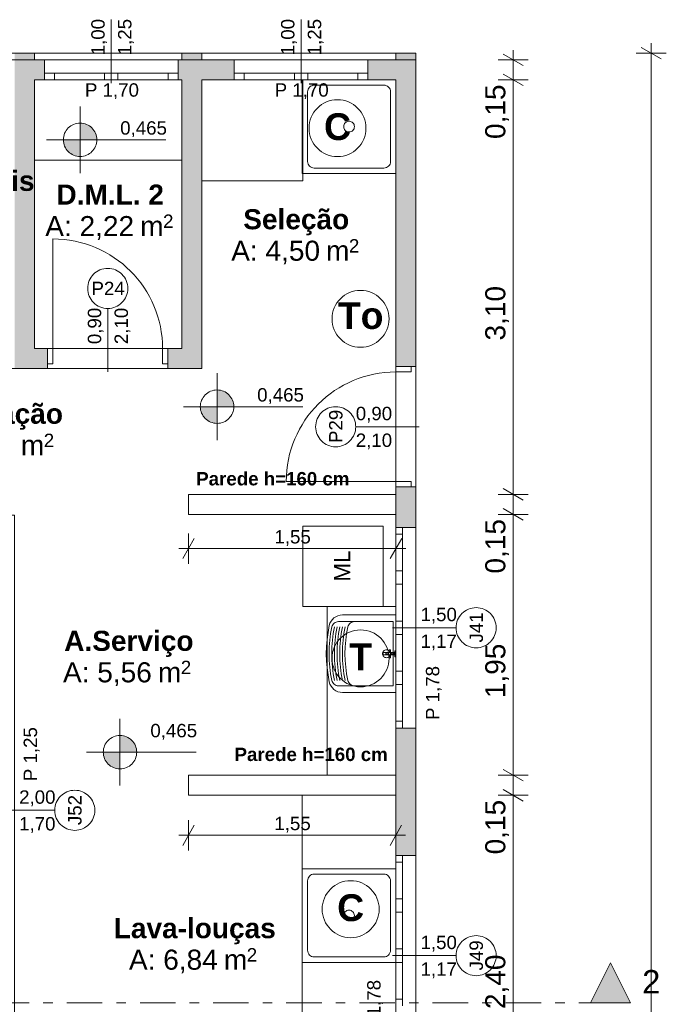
# Model space of a CAD drawing. Header units: millimetres. Extents: x -589 to 841, y -447 to 987.
# Tile 25 of 27: x 524 to 621, y 764 to 911. Entities that reach past the tile are written whole.
import ezdxf
from ezdxf.xclip import XClip

# ---------------------------------------------------------------- set-up
doc = ezdxf.new("R2010")
doc.units = ezdxf.units.MM
doc.header["$MEASUREMENT"] = 0
doc.header["$XCLIPFRAME"] = 0
doc.linetypes.add('Tracejado Duplo', pattern=[10.936111, 5.291667, -2.116667, 1.411111, -2.116667])
doc.linetypes.add('Wipeout_Contour', pattern=[1000, 0, -1000])
for name, color, linetype in [('Anotação - Geral.2D', 7, 'Continuous'), ('Cotas - Geral.2D', 7, 'Continuous'), ('Desenho 2D - Geral.2D', 7, 'Continuous'), ('Interior - Mobiliário .ARQ', 7, 'Continuous'), ('Laje.ARQ', 7, 'Continuous'), ('Marcador - Cortes e Elevações.2D', 7, 'Continuous'), ('Parede.ARQ', 7, 'Continuous'), ('Zonas.ARQ', 7, 'Continuous')]:
    doc.layers.add(name, color=color, linetype=linetype)
doc.styles.add('GENERATED_STYLE_1', font='txt')
doc.styles.add('GENERATED_STYLE_2', font='txt')

# ---------------------------------------------------------------- blocks, each defined once
blk = doc.blocks.new('Desenho_1_1', base_point=(-612.98, 435.63))
at = {"layer": 'Cotas - Geral.2D', "linetype": 'Continuous', "lineweight": 0}
for points in [[(532.86, 893.43), (535.36, 893.43), (535.17, 894.39), (534.63, 895.2), (533.82, 895.74), (532.86, 895.93)], [(532.86, 893.43), (530.36, 893.43), (530.55, 892.48), (531.09, 891.66), (531.9, 891.12), (532.86, 890.93)], [(553.34, 853.51), (555.84, 853.51), (555.64, 854.47), (555.1, 855.28), (554.29, 855.82), (553.34, 856.01)], [(553.34, 853.51), (550.84, 853.51), (551.03, 852.56), (551.57, 851.74), (552.38, 851.2), (553.34, 851.01)], [(538.83, 801.83), (541.33, 801.83), (541.14, 802.79), (540.6, 803.6), (539.79, 804.14), (538.83, 804.33)], [(538.83, 801.83), (536.33, 801.83), (536.52, 800.87), (537.06, 800.06), (537.88, 799.52), (538.83, 799.33)]]:
    blk.add_hatch(color=7, dxfattribs=at).paths.add_polyline_path(points)
at = {"layer": 'Marcador - Cortes e Elevações.2D', "linetype": 'Continuous', "lineweight": 0}
blk.add_hatch(color=7, dxfattribs=at).paths.add_polyline_path([(615.17, 764.35), (612.17, 770.35), (609.17, 764.35)])
at = {"layer": 'Parede.ARQ', "linetype": 'Continuous', "lineweight": 0}
for points in [[(580.08, 905.4), (580.08, 859.51), (583.08, 859.51), (583.08, 906.4)], [(580.08, 905.4), (583.08, 906.4), (580.08, 906.4)], [(523.07, 905.4), (523.07, 862.2), (526.07, 862.2), (526.07, 905.4)], [(527.52, 905.4), (526.07, 905.4), (526.07, 902.4), (527.52, 902.4)], [(548.07, 905.4), (547.52, 905.4), (547.52, 902.4), (548.07, 902.4)], [(548.07, 905.4), (548.07, 862.2), (551.07, 859.2), (551.07, 905.4)], [(555.9, 905.4), (551.07, 905.4), (551.07, 902.4), (555.9, 902.4)], [(580.08, 905.4), (575.9, 905.4), (575.9, 902.4), (580.08, 902.4)], [(523.07, 862.2), (523.07, 859.2), (528, 859.2), (528, 862.2)], [(548.07, 862.2), (546, 862.2), (546, 859.2), (551.07, 859.2)], [(580.08, 835.45), (583.08, 835.45), (583.08, 841.51), (580.08, 841.51)]]:
    blk.add_hatch(color=36, dxfattribs=at).paths.add_polyline_path(points)
at = {"layer": 'Cotas - Geral.2D', "color": 7, "linetype": 'Continuous', "lineweight": 0}
for p, q in [((619.76, 905.53), (616.76, 907.26)), ((618.26, 906.4), (618.26, 907.86)), ((599.1, 904.53), (596.1, 906.26)), ((597.6, 905.4), (597.6, 906.86)), ((620.51, 906.4), (616.01, 906.4)), ((618.26, 458.4), (618.26, 906.4)), ((599.85, 905.4), (595.35, 905.4)), ((597.6, 902.4), (597.6, 905.4)), ((596.1, 903.26), (599.1, 901.53)), ((599.85, 902.4), (595.35, 902.4)), ((597.6, 840.4), (597.6, 902.4)), ((532.86, 888.43), (532.86, 898.43)), ((527.86, 893.43), (545.7, 893.43)), ((553.34, 848.51), (553.34, 858.51)), ((548.34, 853.51), (566.17, 853.51)), ((596.1, 841.26), (599.1, 839.53)), ((599.85, 840.4), (595.35, 840.4)), ((597.6, 837.4), (597.6, 840.4)), ((596.1, 838.26), (599.1, 836.53)), ((599.85, 837.4), (595.35, 837.4)), ((597.6, 798.4), (597.6, 837.4)), ((549.94, 833.78), (548.21, 830.78)), ((549.07, 830.03), (549.07, 834.53)), ((579.22, 830.78), (580.95, 833.78)), ((580.08, 830.03), (580.08, 834.53)), ((547.61, 832.28), (549.07, 832.28)), ((549.07, 832.28), (580.08, 832.28)), ((580.08, 832.28), (581.55, 832.28)), ((538.83, 796.83), (538.83, 806.83)), ((533.83, 801.83), (550.21, 801.83)), ((599.85, 798.4), (595.35, 798.4)), ((596.1, 799.26), (599.1, 797.53)), ((597.6, 795.4), (597.6, 798.4)), ((599.85, 795.4), (595.35, 795.4)), ((596.1, 796.26), (599.1, 794.53)), ((597.6, 747.4), (597.6, 795.4)), ((549.94, 790.9), (548.21, 787.9)), ((549.07, 787.15), (549.07, 791.65)), ((579.21, 787.9), (580.94, 790.9)), ((580.07, 787.15), (580.07, 791.65)), ((547.61, 789.4), (549.07, 789.4)), ((549.07, 789.4), (580.07, 789.4)), ((580.07, 789.4), (581.54, 789.4))]:
    blk.add_line(p, q, dxfattribs=at)
for centre in [(532.86, 893.43), (553.34, 853.51), (538.83, 801.83)]:
    blk.add_circle(centre, 2.5, dxfattribs=at)
at = {"layer": 'Desenho 2D - Geral.2D', "color": 251, "linetype": 'Continuous', "lineweight": 0}
for centre in [(571.35, 895.17), (574.79, 866.65), (574.8, 815.87), (573.32, 778.35)]:
    blk.add_circle(centre, 4.26, dxfattribs=at)
at = {"layer": 'Interior - Mobiliário .ARQ', "color": 7, "linetype": 'Continuous', "lineweight": 0}
for p, q in [((566.08, 902.4), (566.08, 888.4)), ((580.08, 902.4), (566.08, 902.4)), ((567.88, 901.6), (578.28, 901.6)), ((580.08, 888.4), (580.08, 902.4)), ((566.88, 890.2), (566.88, 900.6)), ((579.28, 900.6), (579.28, 890.2)), ((566.08, 888.4), (580.08, 888.4)), ((578.28, 889.2), (567.88, 889.2)), ((578.19, 835.62), (566.19, 835.62)), ((566.19, 835.62), (566.19, 823.62)), ((578.19, 823.62), (578.19, 835.62)), ((566.19, 823.62), (578.19, 823.62)), ((580.08, 822.36), (572.08, 822.36)), ((580.08, 810.76), (580.08, 822.36)), ((579.68, 821.36), (571.48, 821.36)), ((579.68, 811.76), (579.68, 821.36)), ((578.32, 816.74), (579.92, 816.74)), ((579.92, 816.38), (578.32, 816.38)), ((579, 816.64), (578.58, 816.66)), ((578.58, 816.66), (578.58, 816.46)), ((578.58, 816.46), (579, 816.48)), ((579.28, 817.16), (579.08, 817.16)), ((579.08, 817.16), (579.1, 816.74)), ((579.1, 816.37), (579.08, 815.96)), ((579.08, 815.96), (579.28, 815.96)), ((579.26, 816.74), (579.28, 817.16)), ((579.28, 815.96), (579.26, 816.37)), ((579.78, 816.66), (579.37, 816.64)), ((579.37, 816.48), (579.78, 816.46)), ((579.78, 816.46), (579.78, 816.66)), ((580.08, 817.06), (579.92, 817.01)), ((579.92, 817.01), (579.92, 816.11)), ((579.92, 816.74), (579.92, 816.38)), ((579.92, 816.11), (580.08, 816.06)), ((580.08, 816.06), (580.08, 817.06)), ((571.48, 811.76), (579.68, 811.76)), ((572.08, 810.76), (580.08, 810.76)), ((566.07, 784.4), (566.07, 770.4)), ((580.07, 784.4), (566.07, 784.4)), ((567.87, 783.6), (578.27, 783.6)), ((580.07, 770.4), (580.07, 784.4)), ((566.87, 772.2), (566.87, 782.6)), ((579.27, 782.6), (579.27, 772.2)), ((566.07, 770.4), (580.07, 770.4)), ((578.27, 771.2), (567.87, 771.2))]:
    blk.add_line(p, q, dxfattribs=at)
for centre, radius in [((573.08, 895.4), 0.8), ((578.68, 816.56), 0.6), ((573.07, 777.4), 0.8)]:
    blk.add_circle(centre, radius, dxfattribs=at)
for centre, radius, start, end in [((567.88, 900.6), 1, 90, 180), ((578.28, 900.6), 1, 0, 90), ((567.88, 890.2), 1, 180, 270), ((578.28, 890.2), 1, 270, 0), ((572.08, 820.36), 2, 90, 167.982), ((589.93, 816.56), 20.25, 167.982, 180), ((589.33, 816.56), 19.25, 167.982, 180), ((589.73, 816.56), 19.25, 167.982, 180), ((571.48, 820.36), 1, 90, 167.982), ((590.13, 816.56), 19.25, 167.982, 180), ((590.53, 816.56), 19.25, 167.982, 180), ((590.93, 816.56), 19.25, 167.982, 180), ((591.33, 816.56), 19.25, 167.982, 180), ((591.72, 816.56), 19.25, 167.982, 180), ((573.87, 820.36), 1, 90, 167.982), ((589.93, 816.56), 20.25, 180, 192.018), ((589.33, 816.56), 19.25, 180, 192.018), ((589.73, 816.56), 19.25, 180, 192.018), ((590.13, 816.56), 19.25, 180, 192.018), ((590.53, 816.56), 19.25, 180, 192.018), ((590.93, 816.56), 19.25, 180, 192.018), ((591.33, 816.56), 19.25, 180, 192.018), ((591.72, 816.56), 19.25, 180, 192.018), ((578.32, 816.56), 0.18, 90, 270), ((579.18, 816.56), 0.2, 90, 270), ((579.18, 816.56), 0.2, 156.4218, 203.5782), ((579.18, 816.56), 0.2, 66.4218, 113.5782), ((579.18, 816.56), 0.2, 246.4218, 293.5782), ((579.18, 816.56), 0.2, 270, 90), ((579.18, 816.56), 0.2, 336.4218, 23.5782), ((572.08, 812.76), 2, 192.018, 270), ((571.48, 812.76), 1, 192.018, 270), ((573.87, 812.76), 1, 192.018, 270), ((567.87, 782.6), 1, 90, 180), ((578.27, 782.6), 1, 0, 90), ((567.87, 772.2), 1, 180, 270), ((578.27, 772.2), 1, 270, 0)]:
    blk.add_arc(centre, radius, start, end, dxfattribs=at)
at = {"layer": 'Laje.ARQ', "color": 83, "linetype": 'Continuous', "lineweight": 0, "flags": 128}
blk.add_lwpolyline([(84.25, 83.48), (84.25, 905.4), (238.05, 905.4), (238.05, 953.05), (428.07, 953.05), (428.07, 905.4), (583.08, 905.4), (583.08, 433.72)], dxfattribs=at)
for points in [[(523.07, 747.4), (580.08, 747.4), (580.08, 902.4), (551.07, 902.4), (551.07, 859.2), (493.07, 859.2), (493.07, 837.3), (523.07, 837.3)], [(526.07, 890.4), (548.07, 890.4), (548.07, 902.4), (526.07, 902.4)], [(526.07, 862.2), (548.07, 862.2), (548.07, 902.4), (526.07, 902.4)], [(551.07, 887.29), (566.17, 887.29), (566.17, 902.4), (551.07, 902.4)], [(569.81, 798.4), (580.07, 798.4), (580.07, 823.62), (569.81, 823.62)], [(566.07, 784.4), (580.07, 784.4), (580.07, 795.4), (566.07, 795.4)], [(566.07, 759.4), (544.07, 759.4), (544.07, 747.4), (566.07, 747.4), (580.07, 747.4), (580.07, 770.37), (566.07, 770.37)]]:
    blk.add_lwpolyline(points, close=True, dxfattribs=at)
at = {"layer": 'Marcador - Cortes e Elevações.2D', "color": 7, "linetype": 'Continuous', "lineweight": 0}
for p, q in [((609.17, 764.35), (612.17, 770.35)), ((612.17, 770.35), (615.17, 764.35)), ((615.17, 764.35), (609.17, 764.35))]:
    blk.add_line(p, q, dxfattribs=at)
at = {"layer": 'Marcador - Cortes e Elevações.2D', "color": 7, "linetype": 'Tracejado Duplo', "lineweight": 0}
blk.add_line((49.7, 764.35), (609.17, 764.35), dxfattribs=at)
at = {"layer": 'Parede.ARQ', "color": 7, "linetype": 'Continuous', "lineweight": 0}
for p, q in [((547.52, 905.4), (527.52, 905.4)), ((527.52, 903.4), (527.52, 905.4)), ((547.52, 903.4), (547.52, 905.4)), ((575.9, 905.4), (555.9, 905.4)), ((555.9, 903.4), (555.9, 905.4)), ((575.9, 903.4), (575.9, 905.4)), ((527.52, 903.4), (529.02, 903.4)), ((527.52, 902.4), (527.52, 903.4)), ((527.52, 902.4), (527.52, 903.4)), ((529.02, 903.4), (529.02, 902.4)), ((529.02, 903.4), (536.52, 903.4)), ((536.52, 902.4), (536.52, 903.4)), ((536.52, 903.4), (537.52, 903.4)), ((537.52, 903.4), (538.52, 903.4)), ((538.52, 903.4), (538.52, 902.4)), ((538.52, 903.4), (546.02, 903.4)), ((546.02, 902.4), (546.02, 903.4)), ((546.02, 903.4), (547.52, 903.4)), ((547.52, 902.4), (547.52, 903.4)), ((547.52, 902.4), (547.52, 903.4)), ((555.9, 903.4), (557.4, 903.4)), ((555.9, 902.4), (555.9, 903.4)), ((555.9, 902.4), (555.9, 903.4)), ((557.4, 903.4), (557.4, 902.4)), ((557.4, 903.4), (564.9, 903.4)), ((564.9, 902.4), (564.9, 903.4)), ((564.9, 903.4), (565.9, 903.4)), ((565.9, 903.4), (566.9, 903.4)), ((566.9, 903.4), (566.9, 902.4)), ((566.9, 903.4), (574.4, 903.4)), ((574.4, 902.4), (574.4, 903.4)), ((574.4, 903.4), (575.9, 903.4)), ((575.9, 902.4), (575.9, 903.4)), ((575.9, 902.4), (575.9, 903.4)), ((547.52, 902.4), (527.52, 902.4)), ((529.02, 902.4), (527.52, 902.4)), ((536.52, 902.4), (529.02, 902.4)), ((537.52, 902.4), (536.52, 902.4)), ((538.52, 902.4), (537.52, 902.4)), ((546.02, 902.4), (538.52, 902.4)), ((547.52, 902.4), (546.02, 902.4)), ((575.9, 902.4), (555.9, 902.4)), ((557.4, 902.4), (555.9, 902.4)), ((564.9, 902.4), (557.4, 902.4)), ((565.9, 902.4), (564.9, 902.4)), ((566.9, 902.4), (565.9, 902.4)), ((574.4, 902.4), (566.9, 902.4)), ((575.9, 902.4), (574.4, 902.4)), ((528.8, 862.2), (528.8, 878.6)), ((537, 868.2), (537, 858.7)), ((528, 862.2), (527.26, 862.2)), ((528, 862.2), (527.26, 862.2)), ((528, 862.2), (528.8, 862.2)), ((528, 859.9), (528, 862.2)), ((528, 862.2), (528, 859.9)), ((528, 862.2), (528, 859.9)), ((528.8, 862.2), (528.8, 859.9)), ((545.2, 859.9), (545.2, 862.2)), ((545.2, 862.2), (546, 862.2)), ((546, 862.2), (546, 859.9)), ((546, 862.2), (546, 859.9)), ((546, 862.2), (546, 859.9)), ((546, 862.2), (546.74, 862.2)), ((546, 862.2), (546.74, 862.2)), ((580.08, 859.51), (580.08, 860.25)), ((580.08, 859.51), (580.08, 860.25)), ((583.08, 859.51), (583.08, 860.25)), ((583.08, 859.51), (583.08, 860.25)), ((528, 859.2), (527.26, 859.2)), ((528, 859.2), (527.26, 859.2)), ((528.8, 859.9), (528, 859.9)), ((528, 859.9), (528, 859.2)), ((528, 859.9), (528, 859.2)), ((546, 859.9), (545.2, 859.9)), ((546, 859.9), (546, 859.2)), ((546, 859.9), (546, 859.2)), ((546, 859.2), (546.74, 859.2)), ((546, 859.2), (546.74, 859.2)), ((580.08, 858.71), (580.08, 859.51)), ((580.08, 859.51), (582.38, 859.51)), ((580.08, 859.51), (582.38, 859.51)), ((580.08, 859.51), (582.38, 859.51)), ((582.38, 858.71), (580.08, 858.71)), ((582.38, 859.51), (582.38, 858.71)), ((582.38, 859.51), (583.08, 859.51)), ((582.38, 859.51), (583.08, 859.51)), ((574.08, 850.51), (583.58, 850.51)), ((580.08, 842.31), (563.68, 842.31)), ((580.08, 841.51), (580.08, 842.31)), ((580.08, 842.31), (582.38, 842.31)), ((582.38, 841.51), (580.08, 841.51)), ((580.08, 841.51), (582.38, 841.51)), ((580.08, 841.51), (582.38, 841.51)), ((580.08, 841.51), (580.08, 840.77)), ((580.08, 841.51), (580.08, 840.77)), ((582.38, 842.31), (582.38, 841.51)), ((582.38, 841.51), (583.08, 841.51)), ((582.38, 841.51), (583.08, 841.51)), ((583.08, 841.51), (583.08, 840.77)), ((583.08, 841.51), (583.08, 840.77)), ((580.08, 835.45), (580.08, 805.45)), ((580.08, 835.45), (580.08, 834.45)), ((580.08, 835.45), (581.08, 835.45)), ((580.08, 835.45), (581.08, 835.45)), ((581.08, 834.45), (581.08, 835.45)), ((581.08, 835.45), (583.08, 835.45)), ((583.08, 835.45), (583.08, 805.45)), ((580.08, 834.45), (581.08, 834.45)), ((580.08, 834.45), (580.08, 828.95)), ((581.08, 828.95), (581.08, 834.45)), ((581.08, 828.95), (580.08, 828.95)), ((580.08, 828.95), (580.08, 827.95)), ((580.08, 827.95), (580.08, 826.95)), ((581.08, 827.95), (581.08, 828.95)), ((581.08, 826.95), (581.08, 827.95)), ((580.08, 826.95), (581.08, 826.95)), ((580.08, 826.95), (580.08, 821.45)), ((581.08, 821.45), (581.08, 826.95)), ((589.08, 820.45), (579.58, 820.45)), ((581.08, 821.45), (580.08, 821.45)), ((580.08, 821.45), (580.08, 820.45)), ((580.08, 820.45), (580.08, 819.45)), ((581.08, 820.45), (581.08, 821.45)), ((581.08, 819.45), (581.08, 820.45)), ((580.08, 819.45), (581.08, 819.45)), ((580.08, 819.45), (580.08, 813.95)), ((581.08, 813.95), (581.08, 819.45)), ((581.08, 813.95), (580.08, 813.95)), ((580.08, 813.95), (580.08, 812.95)), ((581.08, 812.95), (581.08, 813.95)), ((580.08, 812.95), (580.08, 811.95)), ((580.08, 811.95), (581.08, 811.95)), ((580.08, 811.95), (580.08, 806.45)), ((581.08, 811.95), (581.08, 812.95)), ((581.08, 806.45), (581.08, 811.95)), ((581.08, 806.45), (580.08, 806.45)), ((580.08, 806.45), (580.08, 805.45)), ((581.08, 805.45), (581.08, 806.45)), ((580.08, 805.45), (581.08, 805.45)), ((580.08, 805.45), (581.08, 805.45)), ((581.08, 805.45), (583.08, 805.45)), ((529.07, 793.14), (519.57, 793.14)), ((580.08, 786.4), (580.08, 756.4)), ((580.08, 786.4), (580.08, 785.4)), ((580.08, 786.4), (581.08, 786.4)), ((580.08, 786.4), (581.08, 786.4)), ((580.08, 785.4), (581.08, 785.4)), ((580.08, 785.4), (580.08, 779.9)), ((581.08, 785.4), (581.08, 786.4)), ((581.08, 786.4), (583.08, 786.4)), ((581.08, 779.9), (581.08, 785.4)), ((583.08, 786.4), (583.08, 756.4)), ((581.08, 779.9), (580.08, 779.9)), ((580.08, 779.9), (580.08, 778.9)), ((581.08, 778.9), (581.08, 779.9)), ((580.08, 778.9), (580.08, 777.9)), ((580.08, 777.9), (581.08, 777.9)), ((580.08, 777.9), (580.08, 772.4)), ((581.08, 777.9), (581.08, 778.9)), ((581.08, 772.4), (581.08, 777.9)), ((581.08, 772.4), (580.08, 772.4)), ((580.08, 772.4), (580.08, 771.4)), ((581.08, 771.4), (581.08, 772.4)), ((589.08, 771.4), (579.58, 771.4)), ((580.08, 771.4), (580.08, 770.4)), ((580.08, 770.4), (581.08, 770.4)), ((580.08, 770.4), (580.08, 764.9)), ((581.08, 770.4), (581.08, 771.4)), ((581.08, 764.9), (581.08, 770.4)), ((581.08, 764.9), (580.08, 764.9)), ((580.08, 764.9), (580.08, 763.9)), ((581.08, 763.9), (581.08, 764.9))]:
    blk.add_line(p, q, dxfattribs=at)
at = {"layer": 'Parede.ARQ', "color": 7, "linetype": 'Continuous', "lineweight": 0, "flags": 128}
for points in [[(583.08, 859.51), (583.08, 906.4)], [(527.52, 905.4), (526.07, 905.4)], [(548.07, 905.4), (547.52, 905.4)], [(555.9, 905.4), (551.07, 905.4)], [(580.08, 905.4), (575.9, 905.4)], [(526.07, 902.4), (527.52, 902.4)], [(526.07, 862.2), (526.07, 902.4)], [(547.52, 902.4), (548.07, 902.4)], [(548.07, 902.4), (548.07, 862.2)], [(551.07, 902.4), (555.9, 902.4)], [(551.07, 859.2), (551.07, 902.4)], [(575.9, 902.4), (580.08, 902.4)], [(580.08, 902.4), (580.08, 859.51)], [(528, 862.2), (526.07, 862.2)], [(548.07, 862.2), (546, 862.2)], [(523.07, 859.2), (528, 859.2)], [(546, 859.2), (551.07, 859.2)], [(580.08, 841.51), (580.08, 835.45)], [(583.08, 835.45), (583.08, 841.51)], [(583.08, 786.4), (583.08, 805.45)]]:
    blk.add_lwpolyline(points, dxfattribs=at)
at = {"layer": 'Parede.ARQ', "color": 7, "linetype": 'Continuous', "lineweight": 0}
for centre, start, end in [((528.8, 862.2), 0, 90), ((580.08, 842.31), 90, 180)]:
    blk.add_arc(centre, 16.4, start, end, dxfattribs=at)
at = {"layer": 'Parede.ARQ', "color": 8, "linetype": 'Continuous', "lineweight": 0}
for centre, start, end in [((537, 871.2), 0, 180), ((537, 871.2), 180, 0), ((571.08, 850.51), 90, 270), ((571.08, 850.51), 270, 90), ((592.08, 820.45), 90, 270), ((592.08, 820.45), 270, 90), ((532.07, 793.14), 90, 270), ((532.07, 793.14), 270, 90), ((592.08, 771.4), 90, 270), ((592.08, 771.4), 270, 90)]:
    blk.add_arc(centre, 3, start, end, dxfattribs=at)
at = {"layer": 'Zonas.ARQ', "color": 7, "linetype": 'Continuous', "lineweight": 0}
for p, q in [((527.52, 903.4), (527.52, 905.4)), ((547.52, 903.4), (547.52, 905.4)), ((555.9, 903.4), (555.9, 905.4)), ((575.9, 903.4), (575.9, 905.4)), ((527.52, 902.4), (527.52, 903.4)), ((547.52, 902.4), (547.52, 903.4)), ((555.9, 902.4), (555.9, 903.4)), ((575.9, 902.4), (575.9, 903.4)), ((528, 862.2), (527.26, 862.2)), ((528, 862.2), (528, 859.9)), ((546, 862.2), (546.74, 862.2)), ((546, 862.2), (546, 859.9)), ((580.08, 859.51), (580.08, 860.25)), ((583.08, 859.51), (583.08, 860.25)), ((528, 859.2), (527.26, 859.2)), ((528, 859.9), (528, 859.2)), ((546, 859.9), (546, 859.2)), ((546, 859.2), (546.74, 859.2)), ((580.08, 859.51), (582.38, 859.51)), ((582.38, 859.51), (583.08, 859.51)), ((580.08, 841.51), (580.08, 840.77)), ((580.08, 841.51), (582.38, 841.51)), ((582.38, 841.51), (583.08, 841.51)), ((583.08, 841.51), (583.08, 840.77)), ((580.08, 835.45), (581.08, 835.45)), ((581.08, 835.45), (583.08, 835.45)), ((580.08, 805.45), (581.08, 805.45)), ((581.08, 805.45), (583.08, 805.45)), ((580.08, 786.4), (581.08, 786.4)), ((581.08, 786.4), (583.08, 786.4))]:
    blk.add_line(p, q, dxfattribs=at)
at = {"layer": 'Anotação - Geral.2D', "color": 7, "linetype": 'Continuous', "lineweight": 0, "attachment_point": 2, "style": 'GENERATED_STYLE_2'}
for s, insert, char_height in [('\\A1;{\\pqc;\\fArial|b1|i0|c0|p38;C}', (571.35, 897.4), 4), ('\\A1;{\\pqc;\\fArial|b1|i0|c0|p38;To}', (574.81, 869.14), 4), ('\\A1;{\\pqc;\\fArial|b1|i0|c0|p38;Parede h=160 cm}', (561.68, 843.74), 2), ('\\A1;{\\pqc;\\fArial|b1|i0|c0|p38;T}', (574.8, 818.1), 4), ('\\A1;{\\pqc;\\fArial|b1|i0|c0|p38;Parede h=160 cm}', (567.41, 802.51), 2), ('\\A1;{\\pqc;\\fArial|b1|i0|c0|p38;C}', (573.32, 780.58), 4)]:
    blk.add_mtext(s, dxfattribs=dict(at, insert=insert, char_height=char_height))
at = {"layer": 'Cotas - Geral.2D', "color": 7, "linetype": 'Continuous', "lineweight": 0, "char_height": 3, "width": 7.9817, "attachment_point": 7, "rotation": 90, "style": 'GENERATED_STYLE_1'}
for s, insert in [('\\A1;{\\pql;\\fArial|b0|i0|c0|p38;0,15}', (597, 893.55)), ('\\A1;{\\pql;\\fArial|b0|i0|c0|p38;3,10}', (597, 863.41)), ('\\A1;{\\pql;\\fArial|b0|i0|c0|p38;0,15}', (597, 828.55)), ('\\A1;{\\pql;\\fArial|b0|i0|c0|p38;1,95}', (597, 809.91)), ('\\A1;{\\pql;\\fArial|b0|i0|c0|p38;0,15}', (597, 786.55)), ('\\A1;{\\pql;\\fArial|b0|i0|c0|p38;2,40}', (597, 763.41))]:
    blk.add_mtext(s, dxfattribs=dict(at, insert=insert))
at = {"layer": 'Cotas - Geral.2D', "color": 7, "linetype": 'Continuous', "lineweight": 0, "char_height": 2, "attachment_point": 7, "style": 'GENERATED_STYLE_1'}
for s, insert, width in [('\\A1;{\\pql;\\fArial|b0|i0|c0|p38;0,465}', (538.86, 893.83), 6.8389), ('\\A1;{\\pql;\\fArial|b0|i0|c0|p38;0,465}', (559.34, 853.91), 6.8389), ('\\A1;{\\pql;\\fArial|b0|i0|c0|p38;1,55}', (561.92, 832.68), 5.3212), ('\\A1;{\\pql;\\fArial|b0|i0|c0|p38;0,465}', (543.37, 803.69), 6.8389), ('\\A1;{\\pql;\\fArial|b0|i0|c0|p38;1,55}', (561.91, 789.8), 5.3212)]:
    blk.add_mtext(s, dxfattribs=dict(at, insert=insert, width=width))
at = {"layer": 'Interior - Mobiliário .ARQ', "color": 7, "linetype": 'Continuous', "lineweight": 0, "insert": (572.05, 827.34), "char_height": 2.4, "attachment_point": 4, "rotation": 90, "style": 'GENERATED_STYLE_1'}
blk.add_mtext('\\A1;{\\pql;\\fArial|b0|i0|c0|p38;ML}', dxfattribs=at)
at = {"layer": 'Marcador - Cortes e Elevações.2D', "color": 7, "linetype": 'Continuous', "lineweight": 0, "insert": (619.62, 765.75), "char_height": 3.5, "attachment_point": 9, "style": 'GENERATED_STYLE_1'}
blk.add_mtext('\\A1;{\\pqr;\\fArial|b0|i0|c0|p38;2}', dxfattribs=at)
at = {"layer": 'Parede.ARQ', "color": 7, "linetype": 'Continuous', "lineweight": 0, "char_height": 2, "attachment_point": 7, "style": 'GENERATED_STYLE_1'}
for s, insert in [('\\A1;{\\pql;\\fArial|b0|i0|c0|p38;P 1,70}', (533.59, 899.51)), ('\\A1;{\\pql;\\fArial|b0|i0|c0|p38;P 1,70}', (561.96, 899.51)), ('\\A1;{\\pql;\\fArial|b0|i0|c0|p38;P24}', (534.57, 870.2)), ('\\A1;{\\pql;\\fArial|b0|i0|c0|p38;0,90}', (574.08, 851.12)), ('\\A1;{\\pql;\\fArial|b0|i0|c0|p38;2,10}', (574.08, 847.12)), ('\\A1;{\\pql;\\fArial|b0|i0|c0|p38;1,50}', (583.76, 821.06)), ('\\A1;{\\pql;\\fArial|b0|i0|c0|p38;1,17}', (583.76, 817.06)), ('\\A1;{\\pql;\\fArial|b0|i0|c0|p38;2,00}', (523.75, 793.75)), ('\\A1;{\\pql;\\fArial|b0|i0|c0|p38;1,70}', (523.75, 789.75)), ('\\A1;{\\pql;\\fArial|b0|i0|c0|p38;1,50}', (583.76, 772.01)), ('\\A1;{\\pql;\\fArial|b0|i0|c0|p38;1,17}', (583.76, 768.01))]:
    blk.add_mtext(s, dxfattribs=dict(at, insert=insert))
at = {"layer": 'Parede.ARQ', "color": 7, "linetype": 'Continuous', "lineweight": 0, "char_height": 2, "attachment_point": 7, "rotation": 90, "style": 'GENERATED_STYLE_1'}
for s, insert in [('\\A1;{\\pql;\\fArial|b0|i0|c0|p38;0,90}', (536.39, 862.87)), ('\\A1;{\\pql;\\fArial|b0|i0|c0|p38;2,10}', (540.39, 862.87)), ('\\A1;{\\pql;\\fArial|b0|i0|c0|p38;P29}', (572.12, 848.08)), ('\\A1;{\\pql;\\fArial|b0|i0|c0|p38;J41}', (593.12, 818.24)), ('\\A1;{\\pql;\\fArial|b0|i0|c0|p38;P 1,78}', (586.94, 806.65)), ('\\A1;{\\pql;\\fArial|b0|i0|c0|p38;P 1,25}', (526.8, 797.5)), ('\\A1;{\\pql;\\fArial|b0|i0|c0|p38;J52}', (533.11, 790.93)), ('\\A1;{\\pql;\\fArial|b0|i0|c0|p38;J49}', (593.12, 769.19)), ('\\A1;{\\pql;\\fArial|b0|i0|c0|p38;P 1,78}', (578.16, 759.69))]:
    blk.add_mtext(s, dxfattribs=dict(at, insert=insert))
at = {"layer": 'Zonas.ARQ', "color": 7, "linetype": 'Continuous', "lineweight": 0, "attachment_point": 1}
for s, insert, char_height, style in [('\\A1;{\\pql;\\fArial|b1|i0|c0|p38;Não Perecíveis}', (496.24, 888.79), 3, 'GENERATED_STYLE_2'), ('\\A1;{\\pql;\\fArial|b1|i0|c0|p38;D.M.L. 2}', (529.33, 886.74), 3, 'GENERATED_STYLE_2'), ('\\A1;{\\pql;\\fArial|b0|i0|c0|p38;2}', (545.27, 882.25), 2, 'GENERATED_STYLE_1'), ('\\A1;{\\pql;\\fArial|b1|i0|c0|p38;Seleção}', (557.26, 883.05), 3, 'GENERATED_STYLE_2'), ('\\A1;{\\pql;\\fArial|b0|i0|c0|p38;A: 2,22}', (527.66, 882.02), 3, 'GENERATED_STYLE_1'), ('\\A1;{\\pql;\\fArial|b0|i0|c0|p38; m}', (540.69, 882.02), 3, 'GENERATED_STYLE_1'), ('\\A1;{\\pql;\\fArial|b0|i0|c0|p38;A: 4,50}', (555.46, 878.34), 3, 'GENERATED_STYLE_1'), ('\\A1;{\\pql;\\fArial|b0|i0|c0|p38;2}', (573.06, 878.57), 2, 'GENERATED_STYLE_1'), ('\\A1;{\\pql;\\fArial|b0|i0|c0|p38; m}', (568.48, 878.34), 3, 'GENERATED_STYLE_1'), ('\\A1;{\\pql;\\fArial|b1|i0|c0|p38;Circulação}', (508.88, 853.96), 3, 'GENERATED_STYLE_2'), ('\\A1;{\\pql;\\fArial|b0|i0|c0|p38; m}', (522.85, 849.25), 3, 'GENERATED_STYLE_1'), ('\\A1;{\\pql;\\fArial|b0|i0|c0|p38;2}', (527.43, 849.47), 2, 'GENERATED_STYLE_1'), ('\\A1;{\\pql;\\fArial|b1|i0|c0|p38;A.Serviço}', (530.49, 819.99), 3, 'GENERATED_STYLE_2'), ('\\A1;{\\pql;\\fArial|b0|i0|c0|p38;A: 5,56}', (530.31, 815.28), 3, 'GENERATED_STYLE_1'), ('\\A1;{\\pql;\\fArial|b0|i0|c0|p38; m}', (543.34, 815.28), 3, 'GENERATED_STYLE_1'), ('\\A1;{\\pql;\\fArial|b0|i0|c0|p38;2}', (547.92, 815.51), 2, 'GENERATED_STYLE_1'), ('\\A1;{\\pql;\\fArial|b1|i0|c0|p38;Lava-louças}', (537.9, 777.01), 3, 'GENERATED_STYLE_2'), ('\\A1;{\\pql;\\fArial|b0|i0|c0|p38;A: 6,84}', (540.17, 772.3), 3, 'GENERATED_STYLE_1'), ('\\A1;{\\pql;\\fArial|b0|i0|c0|p38;2}', (557.78, 772.52), 2, 'GENERATED_STYLE_1'), ('\\A1;{\\pql;\\fArial|b0|i0|c0|p38; m}', (553.2, 772.3), 3, 'GENERATED_STYLE_1')]:
    blk.add_mtext(s, dxfattribs=dict(at, insert=insert, char_height=char_height, style=style))
at = {"color": 254, "linetype": 'Wipeout_Contour', "lineweight": 0, "ltscale": 4272.08722}
blk.add_wipeout([(551.07, 905.4), (580.08, 905.4), (580.08, 906.4), (551.07, 906.4)], dxfattribs=at).dxf.layer = 'Parede.ARQ'
at = {"color": 254, "linetype": 'Wipeout_Contour', "lineweight": 0, "ltscale": 4045.052133}
blk.add_wipeout([(580.08, 840.4), (549.07, 840.4), (549.07, 837.4), (580.08, 837.4)], dxfattribs=at).dxf.layer = 'Parede.ARQ'
at = {"color": 254, "linetype": 'Wipeout_Contour', "lineweight": 0, "ltscale": 3906.791016}
blk.add_wipeout([(580.07, 798.4), (549.07, 798.4), (549.07, 795.4), (580.07, 795.4)], dxfattribs=at).dxf.layer = 'Parede.ARQ'
at = {"layer": 'Parede.ARQ', "linetype": 'Continuous', "lineweight": 0}
for points in [[(548.07, 905.4), (551.07, 905.4), (551.07, 906.4), (548.07, 906.4)], [(580.08, 905.4), (583.08, 906.4), (580.08, 906.4)], [(580.08, 786.4), (583.08, 786.4), (583.08, 805.45), (580.08, 805.45)]]:
    blk.add_hatch(color=36, dxfattribs=at).paths.add_polyline_path(points)
at = {"layer": 'Parede.ARQ', "color": 7, "linetype": 'Continuous', "lineweight": 0}
for p, q in [((551.07, 905.4), (551.07, 906.4)), ((580.08, 905.4), (580.08, 906.4))]:
    blk.add_line(p, q, dxfattribs=at)
at = {"layer": 'Parede.ARQ', "color": 7, "linetype": 'Continuous', "lineweight": 0, "flags": 128}
for points in [[(583.08, 906.4), (580.08, 906.4)], [(580.08, 805.45), (580.08, 786.4)]]:
    blk.add_lwpolyline(points, dxfattribs=at)
at = {"layer": 'Parede.ARQ', "color": 8, "linetype": 'Continuous', "lineweight": 0, "flags": 128}
for points in [[(551.07, 905.4), (580.08, 905.4)], [(580.08, 840.4), (549.07, 840.4)], [(549.07, 840.4), (549.07, 837.4)], [(580.08, 837.4), (580.08, 840.4)], [(549.07, 837.4), (580.08, 837.4)], [(580.07, 798.4), (549.07, 798.4)], [(549.07, 798.4), (549.07, 795.4)], [(580.07, 795.4), (580.07, 798.4)], [(549.07, 795.4), (580.07, 795.4)]]:
    blk.add_lwpolyline(points, dxfattribs=at)
at = {"color": 254, "linetype": 'Wipeout_Contour', "lineweight": 0, "ltscale": 4212.703551}
blk.add_wipeout([(526.07, 905.4), (548.07, 905.4), (548.07, 906.4), (526.07, 906.4)], dxfattribs=at).dxf.layer = 'Parede.ARQ'
at = {"layer": 'Parede.ARQ', "linetype": 'Continuous', "lineweight": 0}
blk.add_hatch(color=36, dxfattribs=at).paths.add_polyline_path([(523.07, 905.4), (526.07, 905.4), (526.07, 906.4), (523.07, 906.4)])
at = {"layer": 'Parede.ARQ', "color": 7, "linetype": 'Continuous', "lineweight": 0}
for p, q in [((526.07, 905.4), (526.07, 906.4)), ((548.07, 906.4), (548.07, 905.4))]:
    blk.add_line(p, q, dxfattribs=at)
at = {"layer": 'Parede.ARQ', "color": 8, "linetype": 'Continuous', "lineweight": 0, "flags": 128}
for points in [[(580.08, 906.4), (428.07, 906.4)], [(526.07, 905.4), (548.07, 905.4)]]:
    blk.add_lwpolyline(points, dxfattribs=at)
at = {"color": 254, "linetype": 'Wipeout_Contour', "lineweight": 0, "ltscale": 4272.08722}
blk.add_wipeout([(551.07, 905.4), (580.08, 905.4), (580.08, 906.4), (551.07, 906.4)], dxfattribs=at).dxf.layer = 'Parede.ARQ'
at = {"layer": 'Parede.ARQ', "linetype": 'Continuous', "lineweight": 0}
blk.add_hatch(color=36, dxfattribs=at).paths.add_polyline_path([(548.07, 905.4), (551.07, 905.4), (551.07, 906.4), (548.07, 906.4)])
at = {"layer": 'Parede.ARQ', "color": 7, "linetype": 'Continuous', "lineweight": 0}
for p, q in [((565.9, 911.4), (565.9, 901.9)), ((551.07, 905.4), (551.07, 906.4)), ((580.08, 905.4), (580.08, 906.4))]:
    blk.add_line(p, q, dxfattribs=at)
at = {"layer": 'Parede.ARQ', "color": 7, "linetype": 'Continuous', "lineweight": 0, "flags": 128}
blk.add_lwpolyline([(583.08, 906.4), (580.08, 906.4)], dxfattribs=at)
at = {"layer": 'Parede.ARQ', "color": 8, "linetype": 'Continuous', "lineweight": 0, "flags": 128}
blk.add_lwpolyline([(551.07, 905.4), (580.08, 905.4)], dxfattribs=at)
at = {"layer": 'Parede.ARQ', "color": 7, "linetype": 'Continuous', "lineweight": 0, "char_height": 2, "attachment_point": 7, "rotation": 90, "style": 'GENERATED_STYLE_1'}
for s, insert in [('\\A1;{\\pql;\\fArial|b0|i0|c0|p38;1,00}', (565.28, 906.07)), ('\\A1;{\\pql;\\fArial|b0|i0|c0|p38;1,25}', (569.28, 906.07))]:
    blk.add_mtext(s, dxfattribs=dict(at, insert=insert))
at = {"color": 254, "linetype": 'Wipeout_Contour', "lineweight": 0, "ltscale": 4212.703551}
blk.add_wipeout([(526.07, 905.4), (548.07, 905.4), (548.07, 906.4), (526.07, 906.4)], dxfattribs=at).dxf.layer = 'Parede.ARQ'
at = {"layer": 'Parede.ARQ', "linetype": 'Continuous', "lineweight": 0}
blk.add_hatch(color=36, dxfattribs=at).paths.add_polyline_path([(523.07, 905.4), (526.07, 905.4), (526.07, 906.4), (523.07, 906.4)])
at = {"layer": 'Parede.ARQ', "color": 7, "linetype": 'Continuous', "lineweight": 0}
for p, q in [((537.52, 911.4), (537.52, 901.9)), ((526.07, 905.4), (526.07, 906.4)), ((548.07, 906.4), (548.07, 905.4))]:
    blk.add_line(p, q, dxfattribs=at)
at = {"layer": 'Parede.ARQ', "color": 8, "linetype": 'Continuous', "lineweight": 0, "flags": 128}
for points in [[(580.08, 906.4), (428.07, 906.4)], [(526.07, 905.4), (548.07, 905.4)]]:
    blk.add_lwpolyline(points, dxfattribs=at)
at = {"layer": 'Parede.ARQ', "color": 7, "linetype": 'Continuous', "lineweight": 0, "char_height": 2, "attachment_point": 7, "rotation": 90, "style": 'GENERATED_STYLE_1'}
for s, insert in [('\\A1;{\\pql;\\fArial|b0|i0|c0|p38;1,00}', (536.91, 906.07)), ('\\A1;{\\pql;\\fArial|b0|i0|c0|p38;1,25}', (540.91, 906.07))]:
    blk.add_mtext(s, dxfattribs=dict(at, insert=insert))

msp = doc.modelspace()

# ---------------------------------------------------------------- block references
at = {"color": 7, "linetype": 'Continuous', "lineweight": 0}
ref = msp.add_blockref('Desenho_1_1', (-612.98, 435.63), dxfattribs=at)
XClip(ref).set_block_clipping_path([(35.1353416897, 37.3848133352), (284.9334299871, 37.3848133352), (284.9334299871, 24.3913893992), (642.5463821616, 24.3913893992), (642.5463821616, 324.9652811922), (662.5106744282, 324.9652811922), (662.5106744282, 424.998918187), (640.774709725, 431.4917679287), (640.774709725, 825.5242281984), (640.774709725, 973.901529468), (35.1353416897, 973.901529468)])

doc.saveas('drawing.dxf')
